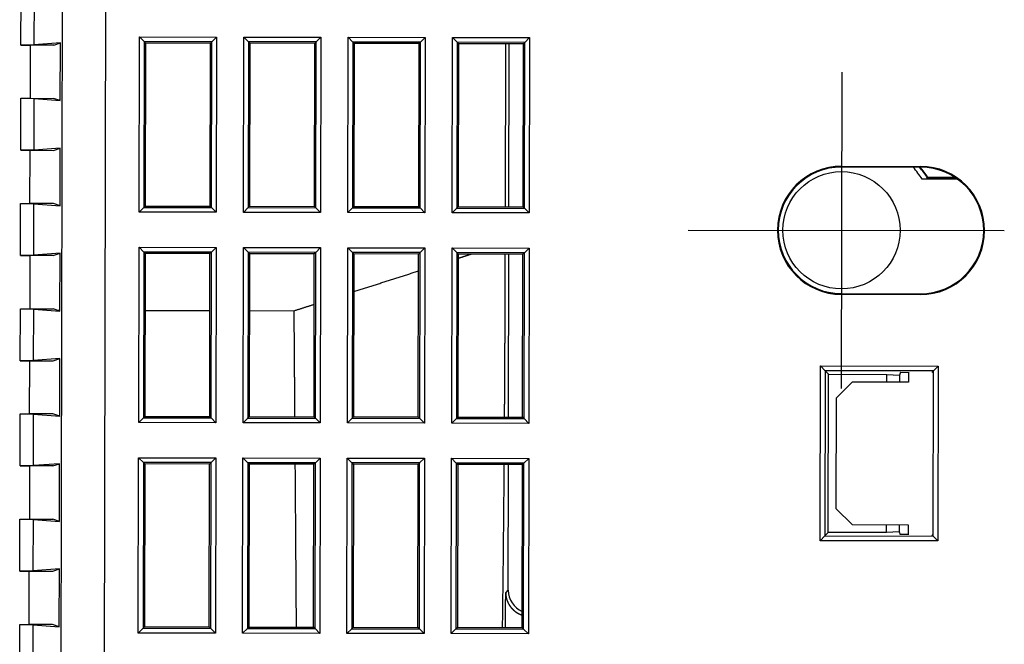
# Model space of a CAD drawing. Header units: millimetres. Extents: x 40090 to 187415, y -53271 to 40260.
# Tile 12 of 43: x 55655 to 55717, y 14010 to 14050. Entities that reach past the tile are written whole.
import ezdxf

# ---------------------------------------------------------------- set-up
doc = ezdxf.new("R2010")
doc.units = ezdxf.units.MM
doc.layers.add('AVM_projektor', color=6, linetype='Continuous')

# ---------------------------------------------------------------- blocks, each defined once
blk = doc.blocks.new('PT-FW430-bottom')
for p, q in [((-52.8, 70.167), (-52.8, 90.167)), ((-56.038, 87.215), (-56.038, 84.963)), ((-56.154, 87.047), (-56.154, 85.326)), ((-56.154, 85.326), (-56.154, 87.047)), ((-56.115, 85.305), (-56.115, 87.105)), ((-44.221, 86), (-43.921, 85.7)), ((-44.221, 86), (-33.179, 86)), ((-44.221, 78.546), (-44.221, 86)), ((-33.179, 86), (-33.479, 85.7)), ((-33.179, 86), (-33.179, 78.546)), ((-43.831, 85.61), (-43.921, 85.7)), ((-43.921, 85.7), (-43.921, 78.846)), ((-33.479, 85.7), (-43.921, 85.7)), ((-33.569, 85.61), (-33.479, 85.7)), ((-33.479, 78.846), (-33.479, 85.7)), ((-56.8, 84.867), (-56.852, 84.867)), ((-56.852, 79.867), (-56.852, 84.867)), ((-56.8, 84.867), (-56.8, 79.867)), ((-48.8, 79.867), (-48.8, 84.867)), ((-48.8, 84.867), (-48.748, 84.867)), ((-48.748, 84.867), (-48.748, 79.867)), ((-43.831, 84.117), (-43.2, 84.117)), ((-43.83, 83.61), (-43.83, 84.117)), ((-43.2, 84.117), (-43.2, 80.567)), ((-34.2, 80.567), (-34.2, 84.117)), ((-34.2, 84.117), (-33.569, 84.117)), ((-33.57, 84.117), (-33.57, 83.61)), ((-43.83, 83.61), (-43.657, 83.553)), ((-43.7, 82.753), (-43.657, 83.553)), ((-43.657, 83.553), (-43.2, 83.553)), ((-34.2, 83.553), (-33.743, 83.553)), ((-33.743, 83.553), (-33.57, 83.61)), ((-33.743, 83.553), (-33.7, 82.753)), ((-43.2, 82.753), (-43.7, 82.753)), ((-43.7, 79.067), (-43.7, 82.753)), ((-33.7, 82.753), (-34.2, 82.753)), ((-33.7, 82.753), (-33.7, 79.067)), ((-42.2, 79.567), (-43.2, 80.567)), ((-34.2, 80.567), (-35.2, 79.567)), ((-62.8, 79.867), (-42.8, 79.867)), ((-56.8, 79.867), (-56.852, 79.867)), ((-48.8, 79.867), (-48.748, 79.867)), ((-35.2, 79.567), (-42.2, 79.567)), ((-43.921, 78.846), (-44.221, 78.546)), ((-33.179, 78.546), (-44.221, 78.546)), ((-43.7, 79.067), (-43.921, 78.846)), ((-43.921, 78.846), (-33.479, 78.846)), ((-33.7, 79.067), (-43.7, 79.067)), ((-33.7, 79.067), (-33.479, 78.846)), ((-33.479, 78.846), (-33.179, 78.546)), ((-64.94, 60.107), (-64.64, 59.807)), ((-64.94, 60.107), (-53.86, 60.107)), ((-64.94, 55.227), (-64.94, 60.107)), ((-64.64, 59.807), (-64.55, 59.717)), ((-54.159, 59.807), (-64.64, 59.807)), ((-64.64, 59.807), (-64.64, 55.526)), ((-54.159, 59.807), (-54.25, 59.717)), ((-53.86, 60.107), (-54.159, 59.807)), ((-54.159, 55.526), (-54.159, 59.807)), ((-53.86, 60.107), (-53.86, 55.227)), ((-51.64, 60.107), (-51.34, 59.807)), ((-51.64, 60.107), (-40.56, 60.107)), ((-51.64, 55.227), (-51.64, 60.107)), ((-51.34, 59.807), (-51.25, 59.717)), ((-51.34, 59.807), (-51.34, 55.526)), ((-40.859, 59.807), (-51.34, 59.807)), ((-40.859, 59.807), (-40.95, 59.717)), ((-40.56, 60.107), (-40.859, 59.807)), ((-40.859, 55.526), (-40.859, 59.807)), ((-40.56, 60.107), (-40.56, 55.227)), ((-38.34, 60.107), (-38.04, 59.807)), ((-38.34, 60.107), (-27.26, 60.107)), ((-38.34, 55.227), (-38.34, 60.107)), ((-38.04, 59.807), (-37.95, 59.717)), ((-38.04, 59.807), (-38.04, 55.526)), ((-27.559, 59.807), (-38.04, 59.807)), ((-27.559, 59.807), (-27.65, 59.717)), ((-27.26, 60.107), (-27.559, 59.807)), ((-27.559, 55.526), (-27.559, 59.807)), ((-27.26, 60.107), (-27.26, 55.227)), ((-54.25, 59.717), (-64.55, 59.717)), ((-64.55, 59.717), (-64.55, 55.617)), ((-54.25, 55.617), (-54.25, 59.717)), ((-40.95, 59.717), (-51.25, 59.717)), ((-51.25, 59.717), (-51.25, 55.617)), ((-40.95, 55.617), (-40.95, 59.717)), ((-37.95, 59.717), (-37.95, 55.617)), ((-27.65, 59.717), (-37.95, 59.717)), ((-27.65, 55.617), (-27.65, 59.717)), ((-54.25, 58.825), (-64.55, 58.825)), ((-54.25, 58.599), (-64.55, 58.599)), ((-40.95, 58.825), (-51.25, 58.825)), ((-30.003, 58.825), (-37.95, 58.825)), ((-29.844, 58.666), (-30.003, 58.825)), ((-64.64, 55.526), (-64.94, 55.227)), ((-64.64, 55.526), (-64.55, 55.617)), ((-64.64, 55.526), (-54.159, 55.526)), ((-64.55, 55.617), (-54.25, 55.617)), ((-54.159, 55.526), (-54.25, 55.617)), ((-54.159, 55.526), (-53.86, 55.227)), ((-51.34, 55.526), (-51.64, 55.227)), ((-51.34, 55.526), (-51.25, 55.617)), ((-51.34, 55.526), (-40.859, 55.526)), ((-51.25, 55.617), (-40.95, 55.617)), ((-40.859, 55.526), (-40.95, 55.617)), ((-40.859, 55.526), (-40.56, 55.227)), ((-38.04, 55.526), (-38.34, 55.227)), ((-38.04, 55.526), (-37.95, 55.617)), ((-38.04, 55.526), (-27.559, 55.526)), ((-37.95, 55.617), (-27.65, 55.617)), ((-27.559, 55.526), (-27.65, 55.617)), ((-27.559, 55.526), (-27.26, 55.227)), ((-53.86, 55.227), (-64.94, 55.227)), ((-40.56, 55.227), (-51.64, 55.227)), ((-27.26, 55.227), (-38.34, 55.227)), ((-64.94, 53.507), (-64.64, 53.207)), ((-64.94, 53.507), (-53.86, 53.507)), ((-64.94, 48.627), (-64.94, 53.507)), ((-64.64, 53.207), (-64.55, 53.117)), ((-64.64, 53.207), (-64.64, 48.926)), ((-54.159, 53.207), (-64.64, 53.207)), ((-54.25, 53.117), (-64.55, 53.117)), ((-64.55, 53.117), (-64.55, 49.017)), ((-54.159, 53.207), (-54.25, 53.117)), ((-54.25, 49.017), (-54.25, 53.117)), ((-53.86, 53.507), (-54.159, 53.207)), ((-54.159, 48.926), (-54.159, 53.207)), ((-53.86, 53.507), (-53.86, 48.627)), ((-51.64, 53.507), (-51.34, 53.207)), ((-51.64, 53.507), (-40.56, 53.507)), ((-51.64, 48.627), (-51.64, 53.507)), ((-51.34, 53.207), (-51.25, 53.117)), ((-40.859, 53.207), (-51.34, 53.207)), ((-51.34, 53.207), (-51.34, 48.926)), ((-51.25, 53.117), (-51.25, 49.017)), ((-40.95, 53.117), (-51.25, 53.117)), ((-40.859, 53.207), (-40.95, 53.117)), ((-40.95, 49.017), (-40.95, 53.117)), ((-40.56, 53.507), (-40.859, 53.207)), ((-40.859, 48.926), (-40.859, 53.207)), ((-40.56, 53.507), (-40.56, 48.627)), ((-38.34, 53.507), (-38.04, 53.207)), ((-38.34, 53.507), (-27.26, 53.507)), ((-38.34, 48.627), (-38.34, 53.507)), ((-38.04, 53.207), (-37.95, 53.117)), ((-27.559, 53.207), (-38.04, 53.207)), ((-38.04, 53.207), (-38.04, 48.926)), ((-37.95, 53.117), (-37.95, 49.017)), ((-27.65, 53.117), (-37.95, 53.117)), ((-27.559, 53.207), (-27.65, 53.117)), ((-27.65, 49.017), (-27.65, 53.117)), ((-27.26, 53.507), (-27.559, 53.207)), ((-27.559, 48.926), (-27.559, 53.207)), ((-27.26, 53.507), (-27.26, 48.627)), ((-64.64, 48.926), (-64.94, 48.627)), ((-53.86, 48.627), (-64.94, 48.627)), ((-64.64, 48.926), (-64.55, 49.017)), ((-64.64, 48.926), (-54.159, 48.926)), ((-64.55, 49.017), (-54.25, 49.017)), ((-54.159, 48.926), (-54.25, 49.017)), ((-54.159, 48.926), (-53.86, 48.627)), ((-51.34, 48.926), (-51.64, 48.627)), ((-40.56, 48.627), (-51.64, 48.627)), ((-51.34, 48.926), (-51.25, 49.017)), ((-51.34, 48.926), (-40.859, 48.926)), ((-51.25, 49.017), (-40.95, 49.017)), ((-40.859, 48.926), (-40.95, 49.017)), ((-40.859, 48.926), (-40.56, 48.627)), ((-38.04, 48.926), (-38.34, 48.627)), ((-27.26, 48.627), (-38.34, 48.627)), ((-38.04, 48.926), (-37.95, 49.017)), ((-38.04, 48.926), (-27.559, 48.926)), ((-37.95, 49.017), (-27.65, 49.017)), ((-27.559, 48.926), (-27.65, 49.017)), ((-27.559, 48.926), (-27.26, 48.627)), ((-64.64, 46.607), (-64.94, 46.907)), ((-64.94, 42.027), (-64.94, 46.907)), ((-64.94, 46.907), (-53.86, 46.907)), ((-53.86, 46.907), (-54.159, 46.607)), ((-53.86, 46.907), (-53.86, 42.027)), ((-51.64, 46.907), (-51.34, 46.607)), ((-51.64, 46.907), (-40.56, 46.907)), ((-51.64, 42.027), (-51.64, 46.907)), ((-40.56, 46.907), (-40.859, 46.607)), ((-40.56, 46.907), (-40.56, 42.027)), ((-38.04, 46.607), (-38.34, 46.907)), ((-38.34, 42.027), (-38.34, 46.907)), ((-38.34, 46.907), (-27.26, 46.907)), ((-27.26, 46.907), (-27.559, 46.607)), ((-27.26, 46.907), (-27.26, 42.027)), ((-64.64, 46.607), (-64.55, 46.517)), ((-64.64, 46.607), (-64.64, 42.326)), ((-54.159, 46.607), (-64.64, 46.607)), ((-54.25, 46.517), (-64.55, 46.517)), ((-64.55, 46.517), (-64.55, 42.417)), ((-54.159, 46.607), (-54.25, 46.517)), ((-54.25, 42.417), (-54.25, 46.517)), ((-54.159, 42.326), (-54.159, 46.607)), ((-51.34, 46.607), (-51.25, 46.517)), ((-40.859, 46.607), (-51.34, 46.607)), ((-51.34, 46.607), (-51.34, 42.326)), ((-40.95, 46.517), (-51.25, 46.517)), ((-51.25, 46.517), (-51.25, 42.417)), ((-40.859, 46.607), (-40.95, 46.517)), ((-40.95, 42.417), (-40.95, 46.517)), ((-40.859, 42.326), (-40.859, 46.607)), ((-38.04, 46.607), (-37.95, 46.517)), ((-27.559, 46.607), (-38.04, 46.607)), ((-38.04, 46.607), (-38.04, 42.326)), ((-27.65, 46.517), (-37.95, 46.517)), ((-37.95, 46.517), (-37.95, 42.417)), ((-27.559, 46.607), (-27.65, 46.517)), ((-27.65, 42.417), (-27.65, 46.517)), ((-27.559, 42.326), (-27.559, 46.607)), ((-47.65, 42.417), (-47.65, 45.249)), ((-64.64, 42.326), (-64.55, 42.417)), ((-64.55, 42.417), (-54.25, 42.417)), ((-54.159, 42.326), (-54.25, 42.417)), ((-51.34, 42.326), (-51.25, 42.417)), ((-51.25, 42.417), (-40.95, 42.417)), ((-40.859, 42.326), (-40.95, 42.417)), ((-38.04, 42.326), (-37.95, 42.417)), ((-37.95, 42.417), (-27.65, 42.417)), ((-27.559, 42.326), (-27.65, 42.417)), ((-64.64, 42.326), (-64.94, 42.027)), ((-53.86, 42.027), (-64.94, 42.027)), ((-64.64, 42.326), (-54.159, 42.326)), ((-53.86, 42.027), (-54.159, 42.326)), ((-51.34, 42.326), (-51.64, 42.027)), ((-40.56, 42.027), (-51.64, 42.027)), ((-51.34, 42.326), (-40.859, 42.326)), ((-40.859, 42.326), (-40.56, 42.027)), ((-38.04, 42.326), (-38.34, 42.027)), ((-27.26, 42.027), (-38.34, 42.027)), ((-38.04, 42.326), (-27.559, 42.326)), ((-27.26, 42.027), (-27.559, 42.326)), ((-64.94, 40.307), (-64.64, 40.007)), ((-64.94, 40.307), (-53.86, 40.307)), ((-64.94, 35.427), (-64.94, 40.307)), ((-64.64, 40.007), (-64.55, 39.917)), ((-54.159, 40.007), (-64.64, 40.007)), ((-64.64, 40.007), (-64.64, 35.726)), ((-54.25, 39.917), (-64.55, 39.917)), ((-64.55, 39.917), (-64.55, 35.817)), ((-54.159, 40.007), (-54.25, 39.917)), ((-54.25, 35.817), (-54.25, 39.917)), ((-53.86, 40.307), (-54.159, 40.007)), ((-54.159, 35.726), (-54.159, 40.007)), ((-53.86, 40.307), (-53.86, 35.427)), ((-51.64, 40.307), (-51.34, 40.007)), ((-51.64, 40.307), (-40.56, 40.307)), ((-51.64, 35.427), (-51.64, 40.307)), ((-51.34, 40.007), (-51.25, 39.917)), ((-40.859, 40.007), (-51.34, 40.007)), ((-51.34, 40.007), (-51.34, 35.726)), ((-40.95, 39.917), (-51.25, 39.917)), ((-51.25, 39.917), (-51.25, 35.817)), ((-47.65, 35.817), (-47.65, 39.917)), ((-40.859, 40.007), (-40.95, 39.917)), ((-40.95, 35.817), (-40.95, 39.917)), ((-40.56, 40.307), (-40.859, 40.007)), ((-40.859, 35.726), (-40.859, 40.007)), ((-40.56, 40.307), (-40.56, 35.427)), ((-38.34, 40.307), (-38.04, 40.007)), ((-38.34, 40.307), (-27.26, 40.307)), ((-38.34, 35.427), (-38.34, 40.307)), ((-38.04, 40.007), (-37.95, 39.917)), ((-38.04, 40.007), (-38.04, 35.726)), ((-27.559, 40.007), (-38.04, 40.007)), ((-37.95, 39.917), (-37.95, 35.817)), ((-27.65, 39.917), (-37.95, 39.917)), ((-27.559, 40.007), (-27.65, 39.917)), ((-27.65, 35.817), (-27.65, 39.917)), ((-27.26, 40.307), (-27.559, 40.007)), ((-27.559, 35.726), (-27.559, 40.007)), ((-27.26, 40.307), (-27.26, 35.427)), ((-64.64, 35.726), (-64.94, 35.427)), ((-64.64, 35.726), (-64.55, 35.817)), ((-64.64, 35.726), (-54.159, 35.726)), ((-64.55, 35.817), (-54.25, 35.817)), ((-54.159, 35.726), (-54.25, 35.817)), ((-54.159, 35.726), (-53.86, 35.427)), ((-51.34, 35.726), (-51.64, 35.427)), ((-51.34, 35.726), (-51.25, 35.817)), ((-51.34, 35.726), (-40.859, 35.726)), ((-51.25, 35.817), (-40.95, 35.817)), ((-40.859, 35.726), (-40.95, 35.817)), ((-40.859, 35.726), (-40.56, 35.427)), ((-38.04, 35.726), (-38.34, 35.427)), ((-38.04, 35.726), (-37.95, 35.817)), ((-38.04, 35.726), (-27.559, 35.726)), ((-37.95, 35.817), (-27.65, 35.817)), ((-27.559, 35.726), (-27.65, 35.817)), ((-27.559, 35.726), (-27.26, 35.427)), ((-53.86, 35.427), (-64.94, 35.427)), ((-40.56, 35.427), (-51.64, 35.427)), ((-27.26, 35.427), (-38.34, 35.427)), ((-200.483, 33.278), (16.887, 33.278)), ((17.425, 30.559), (-200.483, 30.559)), ((-64.407, 30.004), (-64.55, 30.429)), ((-64.55, 30.429), (-64.426, 28.773)), ((-60.9, 30.429), (-64.55, 30.429)), ((-64.407, 30.004), (-64.407, 28.522)), ((-60.9, 30.429), (-61.043, 30.004)), ((-61.043, 28.522), (-61.043, 30.004)), ((-61.024, 28.773), (-60.9, 30.429)), ((-57.757, 30.004), (-57.9, 30.429)), ((-57.9, 30.429), (-57.776, 28.773)), ((-54.25, 30.429), (-57.9, 30.429)), ((-57.757, 28.522), (-57.757, 30.004)), ((-54.25, 30.429), (-54.393, 30.004)), ((-54.393, 30.004), (-54.393, 28.522)), ((-54.374, 28.773), (-54.25, 30.429)), ((-51.107, 30.004), (-51.25, 30.429)), ((-51.25, 30.429), (-51.126, 28.773)), ((-47.6, 30.429), (-51.25, 30.429)), ((-51.107, 30.004), (-51.107, 28.522)), ((-47.6, 30.429), (-47.743, 30.004)), ((-47.743, 28.522), (-47.743, 30.004)), ((-47.724, 28.773), (-47.6, 30.429)), ((-47.65, 30.28), (-47.65, 30.43)), ((-44.457, 30.004), (-44.6, 30.429)), ((-44.6, 30.429), (-44.476, 28.773)), ((-40.95, 30.429), (-44.6, 30.429)), ((-44.457, 28.522), (-44.457, 30.004)), ((-40.95, 30.429), (-41.093, 30.004)), ((-41.093, 30.004), (-41.093, 28.522)), ((-41.074, 28.773), (-40.95, 30.429)), ((-37.807, 30.004), (-37.95, 30.429)), ((-37.95, 30.429), (-37.826, 28.773)), ((-34.3, 30.429), (-37.95, 30.429)), ((-37.807, 30.004), (-37.807, 28.522)), ((-34.3, 30.429), (-34.443, 30.004)), ((-34.443, 28.522), (-34.443, 30.004)), ((-34.424, 28.773), (-34.3, 30.429)), ((-31.157, 30.004), (-31.3, 30.429)), ((-31.3, 30.429), (-31.176, 28.773)), ((-27.65, 30.429), (-31.3, 30.429)), ((-31.157, 28.522), (-31.157, 30.004)), ((-27.65, 30.429), (-27.793, 30.004)), ((-27.793, 30.004), (-27.793, 28.522)), ((-27.774, 28.773), (-27.65, 30.429)), ((-64.426, 28.773), (-67.674, 28.773)), ((-64.426, 28.773), (-64.407, 27.929)), ((-61.043, 27.929), (-61.024, 28.773)), ((-57.776, 28.773), (-61.024, 28.773)), ((-57.776, 28.773), (-57.757, 27.929)), ((-54.393, 27.929), (-54.374, 28.773)), ((-51.126, 28.773), (-54.374, 28.773)), ((-51.126, 28.773), (-51.107, 27.929)), ((-47.743, 27.929), (-47.724, 28.773)), ((-44.476, 28.773), (-47.724, 28.773)), ((-44.476, 28.773), (-44.457, 27.929)), ((-41.093, 27.929), (-41.074, 28.773)), ((-37.826, 28.773), (-41.074, 28.773)), ((-37.826, 28.773), (-37.807, 27.929)), ((-34.443, 27.929), (-34.424, 28.773)), ((-31.176, 28.773), (-34.424, 28.773)), ((-31.176, 28.773), (-31.157, 27.929)), ((-27.793, 27.929), (-27.774, 28.773)), ((-24.526, 28.773), (-27.774, 28.773)), ((-64.407, 28.522), (-61.043, 28.522)), ((-64.407, 27.929), (-64.407, 28.522)), ((-61.043, 27.929), (-61.043, 28.522)), ((-54.393, 28.522), (-57.757, 28.522)), ((-57.757, 27.929), (-57.757, 28.522)), ((-54.393, 27.929), (-54.393, 28.522)), ((-51.107, 28.522), (-47.743, 28.522)), ((-51.107, 27.929), (-51.107, 28.522)), ((-47.743, 27.929), (-47.743, 28.522)), ((-41.093, 28.522), (-44.457, 28.522)), ((-44.457, 27.929), (-44.457, 28.522)), ((-41.093, 27.929), (-41.093, 28.522)), ((-37.807, 28.522), (-34.443, 28.522)), ((-37.807, 27.929), (-37.807, 28.522)), ((-34.443, 27.929), (-34.443, 28.522)), ((-27.793, 28.522), (-31.157, 28.522)), ((-31.157, 27.929), (-31.157, 28.522)), ((-27.793, 27.929), (-27.793, 28.522)), ((-64.407, 27.929), (-67.693, 27.929)), ((-57.757, 27.929), (-61.043, 27.929)), ((-51.107, 27.929), (-54.393, 27.929)), ((-44.457, 27.929), (-47.743, 27.929)), ((-37.807, 27.929), (-41.093, 27.929)), ((-31.157, 27.929), (-34.443, 27.929)), ((-24.507, 27.929), (-27.793, 27.929))]:
    blk.add_line(p, q)
blk.add_circle((-52.8, 79.867), 3.708)
for centre, radius, start, end in [((-52.8, 84.867), 4.052, 0, 180), ((-52.8, 84.867), 4, 0, 180), ((-52.8, 80.167), 6.154, 123.02344, 130.54481), ((-52.8, 80.167), 6.115, 122.8284, 130.85265), ((-52.8, 79.867), 6.038, 122.4317, 131.4875), ((-52.8, 79.867), 4.052, 180, 0), ((-52.8, 79.867), 4, 180, 0)]:
    blk.add_arc(centre, radius, start, end)
for centre, major_axis, ratio, start_param, end_param in [((-30.003, 60.325), (-0.576, -1.391), 0.975619, 0.401501, 1.537433), ((-41.075, 57.956), (-42.2, 0), 0.017455, 4.388632, 4.443007)]:
    blk.add_ellipse(centre, major_axis=major_axis, ratio=ratio, start_param=start_param, end_param=end_param)
for points, start_tangent, end_tangent in [([(-56.115, 85.305), (-56.123, 85.31), (-56.131, 85.314), (-56.138, 85.318), (-56.146, 85.322), (-56.154, 85.326)], (-0.878509, 0.477726), (-0.878509, 0.477726)), ([(-29.844, 58.666), (-29.831, 58.666), (-29.817, 58.666), (-29.804, 58.667), (-29.791, 58.667), (-29.778, 58.668), (-29.764, 58.669), (-29.751, 58.67), (-29.738, 58.671), (-29.725, 58.672), (-29.712, 58.673), (-29.699, 58.675), (-29.685, 58.676), (-29.672, 58.678), (-29.659, 58.68), (-29.646, 58.682), (-29.633, 58.684), (-29.62, 58.686), (-29.607, 58.688), (-29.594, 58.69), (-29.581, 58.693), (-29.568, 58.696), (-29.555, 58.698), (-29.542, 58.701), (-29.529, 58.704), (-29.516, 58.707), (-29.503, 58.71), (-29.49, 58.714), (-29.477, 58.717), (-29.464, 58.721), (-29.452, 58.724), (-29.439, 58.728), (-29.426, 58.732), (-29.413, 58.736), (-29.4, 58.74), (-29.387, 58.745), (-29.375, 58.749), (-29.362, 58.754), (-29.349, 58.758), (-29.336, 58.763), (-29.324, 58.768), (-29.311, 58.773), (-29.298, 58.778), (-29.286, 58.784), (-29.273, 58.789), (-29.26, 58.795), (-29.248, 58.801), (-29.235, 58.806), (-29.223, 58.812), (-29.21, 58.818), (-29.198, 58.825), (-29.186, 58.831), (-29.173, 58.837), (-29.161, 58.844), (-29.149, 58.85), (-29.137, 58.857), (-29.125, 58.864), (-29.113, 58.871), (-29.101, 58.878), (-29.089, 58.886), (-29.077, 58.893), (-29.065, 58.9), (-29.053, 58.908), (-29.041, 58.916), (-29.029, 58.924), (-29.018, 58.932), (-29.006, 58.94), (-28.995, 58.948), (-28.983, 58.957), (-28.972, 58.965), (-28.96, 58.974), (-28.949, 58.983), (-28.937, 58.992), (-28.926, 59.001), (-28.915, 59.01), (-28.904, 59.019), (-28.893, 59.029), (-28.882, 59.038), (-28.871, 59.048), (-28.86, 59.058), (-28.849, 59.068), (-28.838, 59.078), (-28.828, 59.088), (-28.817, 59.099), (-28.807, 59.109), (-28.796, 59.12), (-28.786, 59.13), (-28.776, 59.141), (-28.766, 59.152), (-28.756, 59.163), (-28.746, 59.174), (-28.736, 59.186), (-28.726, 59.197), (-28.716, 59.208), (-28.707, 59.22), (-28.697, 59.232), (-28.688, 59.244), (-28.678, 59.256), (-28.669, 59.268), (-28.66, 59.28), (-28.651, 59.293), (-28.642, 59.305), (-28.633, 59.318), (-28.625, 59.331), (-28.616, 59.344), (-28.607, 59.357), (-28.599, 59.37), (-28.591, 59.383), (-28.582, 59.397), (-28.574, 59.41), (-28.567, 59.424), (-28.559, 59.438), (-28.551, 59.451), (-28.544, 59.465), (-28.536, 59.479), (-28.529, 59.493), (-28.522, 59.508), (-28.515, 59.522), (-28.508, 59.536), (-28.501, 59.551), (-28.495, 59.565), (-28.489, 59.58), (-28.482, 59.594), (-28.476, 59.609), (-28.47, 59.623), (-28.465, 59.638), (-28.459, 59.652), (-28.454, 59.666), (-28.449, 59.681), (-28.443, 59.7), (-28.435, 59.722)], (0.999908, 0.013574), (0.307403, 0.951579)), ([(-40.949, 58.575), (-41.237, 58.576), (-41.526, 58.577), (-41.815, 58.578), (-42.104, 58.58), (-42.394, 58.581), (-42.684, 58.582), (-42.974, 58.583), (-43.265, 58.584), (-43.556, 58.585), (-43.848, 58.586), (-44.14, 58.587), (-44.432, 58.588), (-44.725, 58.588), (-45.017, 58.589), (-45.311, 58.59), (-45.604, 58.591), (-45.898, 58.592), (-46.193, 58.592), (-46.487, 58.593), (-46.782, 58.594), (-47.078, 58.594), (-47.373, 58.595), (-47.669, 58.595), (-47.966, 58.596), (-48.262, 58.596), (-48.56, 58.597), (-48.857, 58.597), (-49.155, 58.597), (-49.453, 58.598), (-49.752, 58.598), (-50.05, 58.598), (-50.35, 58.598), (-50.649, 58.598), (-50.949, 58.599), (-51.25, 58.599)], (-0.99999, 0.004463), (-1, 0.000274)), ([(-27.648, 58.473), (-27.808, 58.474), (-27.968, 58.476), (-28.128, 58.478), (-28.289, 58.48), (-28.451, 58.481), (-28.613, 58.483), (-28.775, 58.485), (-28.937, 58.487), (-29.1, 58.488), (-29.264, 58.49), (-29.428, 58.492), (-29.592, 58.493), (-29.757, 58.495), (-29.922, 58.497), (-30.087, 58.498), (-30.253, 58.5), (-30.419, 58.502), (-30.586, 58.503), (-30.753, 58.505), (-30.92, 58.506), (-31.088, 58.508), (-31.256, 58.51), (-31.425, 58.511), (-31.594, 58.513), (-31.764, 58.514), (-31.934, 58.516), (-32.104, 58.517), (-32.275, 58.519), (-32.446, 58.52), (-32.617, 58.522), (-32.789, 58.523), (-32.962, 58.524), (-33.135, 58.526), (-33.308, 58.527), (-33.481, 58.529), (-33.655, 58.53), (-33.83, 58.531), (-34.005, 58.533), (-34.18, 58.534), (-34.355, 58.535), (-34.531, 58.537), (-34.708, 58.538), (-34.885, 58.539), (-35.062, 58.541), (-35.24, 58.542), (-35.418, 58.543), (-35.597, 58.544), (-35.776, 58.546), (-35.955, 58.547), (-36.135, 58.548), (-36.315, 58.549), (-36.496, 58.55), (-36.677, 58.552), (-36.858, 58.553), (-37.039, 58.554), (-37.221, 58.555), (-37.402, 58.556), (-37.584, 58.557), (-37.766, 58.558), (-37.948, 58.559)], (-0.999935, 0.011392), (-0.999983, 0.005797)), ([(-50.987, 55.617), (-51.005, 55.671), (-51.022, 55.725), (-51.04, 55.78), (-51.057, 55.834), (-51.075, 55.889), (-51.092, 55.943), (-51.11, 55.998), (-51.127, 56.052), (-51.145, 56.106), (-51.162, 56.161), (-51.18, 56.215), (-51.197, 56.27), (-51.215, 56.324), (-51.232, 56.379), (-51.25, 56.433)], (-0.306394, 0.951905), (-0.306394, 0.951905)), ([(-48.863, 49.017), (-48.951, 49.29), (-49.039, 49.563), (-49.127, 49.837), (-49.215, 50.11), (-49.303, 50.383), (-49.391, 50.657), (-49.479, 50.93), (-49.567, 51.203), (-49.655, 51.477), (-49.743, 51.75), (-49.83, 52.023), (-49.918, 52.297), (-50.006, 52.57), (-50.094, 52.843), (-50.182, 53.117)], (-0.306394, 0.951905), (-0.306394, 0.951905)), ([(-47.65, 45.249), (-47.677, 45.334), (-47.704, 45.418), (-47.732, 45.503), (-47.759, 45.587), (-47.786, 45.672), (-47.813, 45.756), (-47.84, 45.841), (-47.868, 45.925), (-47.895, 46.01), (-47.922, 46.094), (-47.949, 46.179), (-47.976, 46.263), (-48.004, 46.348), (-48.031, 46.432), (-48.058, 46.517)], (-0.306394, 0.951905), (-0.306394, 0.951905)), ([(-40.949, 45.312), (-41.043, 45.311), (-41.138, 45.31), (-41.233, 45.309), (-41.327, 45.308), (-41.422, 45.307), (-41.517, 45.306), (-41.611, 45.306), (-41.706, 45.305), (-41.801, 45.304), (-41.896, 45.303), (-41.991, 45.302), (-42.085, 45.301), (-42.18, 45.3), (-42.275, 45.299), (-42.37, 45.298), (-42.465, 45.298), (-42.561, 45.297), (-42.656, 45.296), (-42.751, 45.295), (-42.846, 45.294), (-42.941, 45.293), (-43.037, 45.292), (-43.132, 45.291), (-43.227, 45.29), (-43.323, 45.29), (-43.418, 45.289), (-43.513, 45.288), (-43.609, 45.287), (-43.704, 45.286), (-43.8, 45.285), (-43.896, 45.284), (-43.991, 45.283), (-44.087, 45.282), (-44.182, 45.282), (-44.278, 45.281), (-44.374, 45.28), (-44.47, 45.279), (-44.566, 45.278), (-44.661, 45.277), (-44.757, 45.276), (-44.853, 45.275), (-44.949, 45.274), (-45.045, 45.273), (-45.141, 45.273), (-45.237, 45.272), (-45.334, 45.271), (-45.43, 45.27), (-45.526, 45.269), (-45.622, 45.268), (-45.718, 45.267), (-45.815, 45.266), (-45.911, 45.265), (-46.007, 45.264), (-46.104, 45.264), (-46.2, 45.263), (-46.297, 45.262), (-46.393, 45.261), (-46.49, 45.26), (-46.586, 45.259), (-46.683, 45.258), (-46.78, 45.257), (-46.876, 45.256), (-46.973, 45.255), (-47.07, 45.254), (-47.167, 45.254), (-47.264, 45.253), (-47.36, 45.252), (-47.457, 45.251), (-47.554, 45.25), (-47.65, 45.249)], (-0.999957, -0.009303), (-0.999956, -0.009413)), ([(-27.649, 45.434), (-27.827, 45.432), (-28.005, 45.43), (-28.184, 45.429), (-28.363, 45.427), (-28.542, 45.426), (-28.722, 45.424), (-28.903, 45.422), (-29.084, 45.421), (-29.265, 45.419), (-29.447, 45.417), (-29.629, 45.416), (-29.811, 45.414), (-29.994, 45.412), (-30.178, 45.411), (-30.362, 45.409), (-30.546, 45.407), (-30.731, 45.406), (-30.916, 45.404), (-31.102, 45.402), (-31.288, 45.401), (-31.474, 45.399), (-31.661, 45.397), (-31.848, 45.396), (-32.036, 45.394), (-32.225, 45.392), (-32.413, 45.39), (-32.602, 45.389), (-32.791, 45.387), (-32.98, 45.385), (-33.169, 45.384), (-33.358, 45.382), (-33.548, 45.38), (-33.738, 45.378), (-33.928, 45.377), (-34.118, 45.375), (-34.308, 45.373), (-34.498, 45.371), (-34.688, 45.37), (-34.879, 45.368), (-35.07, 45.366), (-35.261, 45.364), (-35.452, 45.363), (-35.643, 45.361), (-35.834, 45.359), (-36.026, 45.357), (-36.217, 45.356), (-36.409, 45.354), (-36.601, 45.352), (-36.793, 45.35), (-36.986, 45.348), (-37.178, 45.347), (-37.371, 45.345), (-37.563, 45.343), (-37.756, 45.341), (-37.949, 45.34)], (-0.999959, -0.009023), (-0.999957, -0.009249))]:
    blk.add_spline(points, degree=3, dxfattribs=dict(start_tangent=start_tangent, end_tangent=end_tangent))

msp = doc.modelspace()

# ---------------------------------------------------------------- block references
at = {"layer": 'AVM_projektor', "rotation": 269.8895464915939}
msp.add_blockref('PT-FW430-bottom', (55626.686, 13983.842), dxfattribs=at)

doc.saveas('drawing.dxf')
